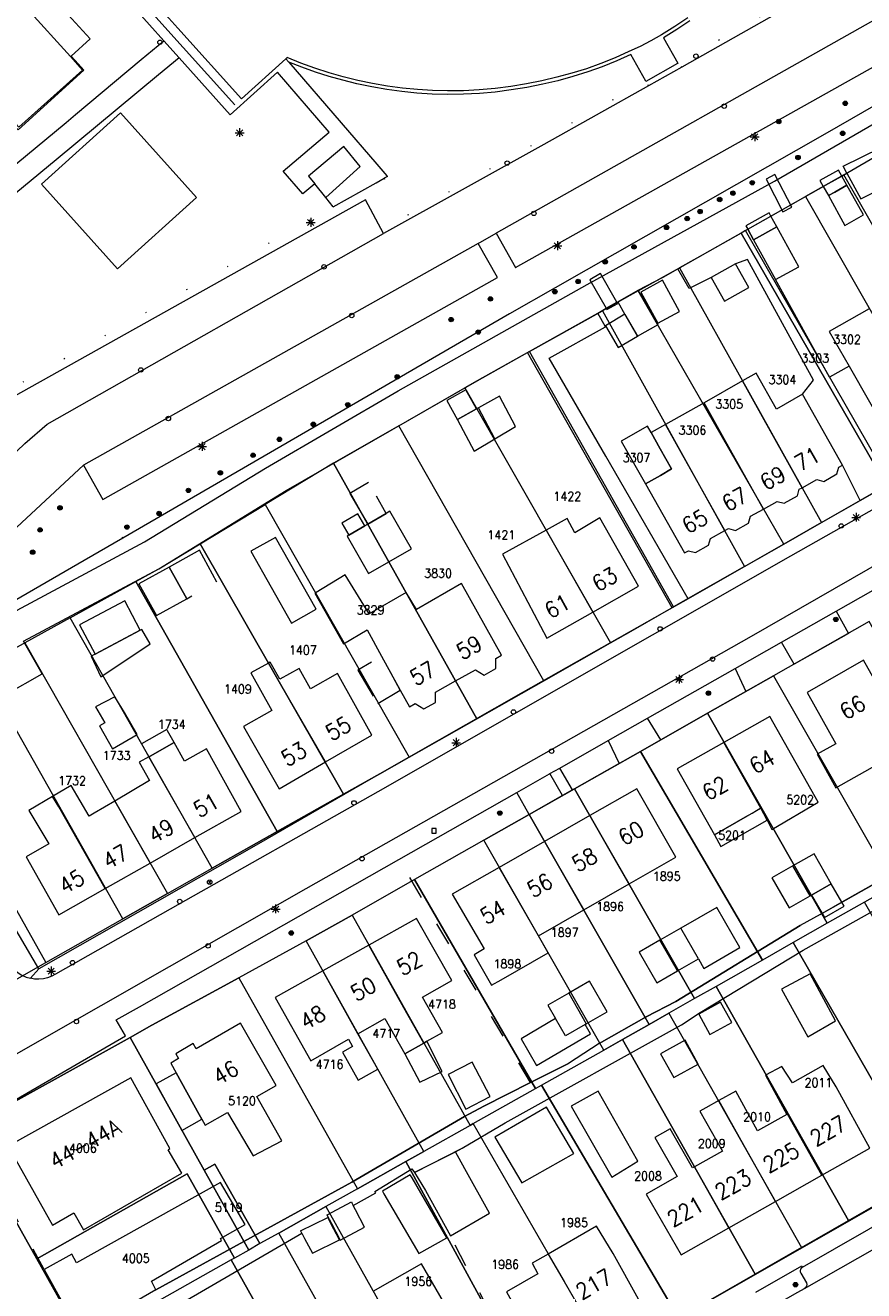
# Model space of a CAD drawing. Header units: metres. Extents: x 3 to 114181, y 112716 to 476231.
# Tile 51 of 90: x 112560 to 112654, y 475532 to 475675. Entities that reach past the tile are written whole.
import ezdxf
from ezdxf.enums import TextEntityAlignment as Align

# ---------------------------------------------------------------- set-up
doc = ezdxf.new("R2010")
doc.units = ezdxf.units.M
doc.header["$MEASUREMENT"] = 0
for name, pattern in [('DGN Style 1', [5.201608, 0.008655, -5.192953]), ('DGN Style 2', [8.654921, 5.192953, -3.461969]), ('DGN Style 3', [12.11689, 8.654921, -3.461969]), ('DGN Style 5', [6.058445, 2.596476, -3.461969])]:
    doc.linetypes.add(name, pattern=pattern)
for name, color, linetype, lineweight in [('Cultuurscheiding BGT', 3, 'DGN Style 1', 0), ('Functie scheiding OTD BGT', 7, 'DGN Style 5', 0), ('Functie scheiding WGD BGT', 7, 'DGN Style 5', 0), ('Hek BGT', 7, 'Continuous', 13), ('Insteeksloot BGT', 4, 'Continuous', 0), ('Kadasterperceelnummers', 14, 'Continuous', 0), ('Kadasterpercelen', 14, 'Continuous', 13), ('Kant algemeen verharding BGT', 7, 'Continuous', 0), ('Kant water BGT', 4, 'Continuous', 0), ('Luifel H1 BGT', 1, 'DGN Style 3', 13), ('Onbegroeid terreindeel BGT', 7, 'Continuous', 0), ('Open loods BGT', 9, 'Continuous', 0), ('Overbruggingsdeel-Dek H1 BGT', 6, 'Continuous', 13), ('Overkapping H1 BGT', 9, 'DGN Style 2', 0), ('Pand BGT', 7, 'Continuous', 13), ('Symbool Boom BGT', 3, 'Continuous', 0), ('Symbool Brandkraan BGT', 1, 'Continuous', 0), ('Symbool Inspectieput BGT', 5, 'Continuous', 0), ('Symbool Kolk BGT', 5, 'Continuous', 0), ('Symbool Lichtmast BGT', 7, 'Continuous', 0), ('Tekst Nummeraanduidingsreeks BGT', 7, 'Continuous', 0), ('Tussenmuur BGT', 7, 'Continuous', 13), ('Walbescherming BGT', 5, 'Continuous', 13)]:
    doc.layers.add(name, color=color, linetype=linetype, lineweight=lineweight)
doc.styles.add('Style-STANDARD', font='STANDARD.shx')

# ---------------------------------------------------------------- blocks, each defined once
blk = doc.blocks.new('CELQ21')
at = {"layer": 'Symbool Lichtmast BGT'}
for p, q in [((-0.05, 0), (0.05, 0)), ((0.035, -0.034), (-0.035, 0.034)), ((0.035, 0.034), (-0.035, -0.034)), ((0, 0.053), (0, -0.047))]:
    blk.add_line(p, q, dxfattribs=at)
blk = doc.blocks.new('CELQ42')
at = {"layer": 'Symbool Brandkraan BGT'}
for p, q in [((-0.021, 0.021), (0.021, -0.021)), ((-0.021, -0.021), (0.021, 0.021))]:
    blk.add_line(p, q, dxfattribs=at)
blk.add_circle((0, 0), 0.025, dxfattribs=at)
blk = doc.blocks.new('CELQ72')
at = {"layer": 'Symbool Inspectieput BGT', "flags": 128}
blk.add_lwpolyline([(0.025, 0.025), (-0.025, 0.025), (-0.025, -0.025), (0.025, -0.025)], close=True, dxfattribs=at)
blk = doc.blocks.new('CELQ24_1')
at = {"layer": 'Symbool Kolk BGT'}
blk.add_circle((0, 0), 0.025, dxfattribs=at)
blk = doc.blocks.new('CELA07')
at = {"layer": 'Symbool Boom BGT'}
for radius in [0.025, 0.018, 0.011, 0.00407]:
    blk.add_circle((0, 0), radius, dxfattribs=at)

msp = doc.modelspace()

# ---------------------------------------------------------------- linework, layer by layer
at = {"layer": 'Cultuurscheiding BGT', "flags": 128}
for points in [[(112633.14, 475670.8), (112633.29, 475670.89), (112650.38, 475680.58), (112647.99, 475684.79), (112678.63, 475702.02)], [(112633.6, 475670.35), (112633.29, 475670.89)], [(112600.04, 475657.82), (112602.4, 475653.51), (112629.53, 475668.76)], [(112629.86, 475668.26), (112629.57, 475668.78)], [(112547.18, 475616.97), (112555.64, 475625.01), (112552.36, 475630.93), (112594.32, 475654.6)], [(112614.85, 475647.77), (112612.81, 475646.64)], [(112570.6, 475617.26), (112568.33, 475621.62)]]:
    msp.add_lwpolyline(points, dxfattribs=at)
at = {"layer": 'Functie scheiding OTD BGT', "flags": 128}
for points in [[(112616.56, 475555.85), (112601.72, 475581.01)], [(112561.74, 475534.79), (112553.01, 475550.74)], [(112614.79, 475524.43), (112607.51, 475538.58)]]:
    msp.add_lwpolyline(points, dxfattribs=at)
at = {"layer": 'Functie scheiding WGD BGT', "flags": 128}
msp.add_lwpolyline([(112560.18, 475567.61), (112561.14, 475568.69)], dxfattribs=at)
at = {"layer": 'Hek BGT', "flags": 128}
msp.add_lwpolyline([(112583.22, 475666.09), (112568.49, 475682.5), (112553.87, 475698.8), (112539.15, 475715.2), (112523.56, 475732.55), (112508.03, 475749.86), (112500, 475758.78)], dxfattribs=at)
at = {"layer": 'Insteeksloot BGT', "flags": 128}
msp.add_lwpolyline([(112683.27, 475704.65), (112692.37, 475689.38), (112692.57, 475688.36), (112692.26, 475687.85), (112692.09, 475687.56), (112691.49, 475686.96), (112686.86, 475684.23), (112649.98, 475662.96), (112619.31, 475645.46), (112614.19, 475642.54), (112570.6, 475617.26), (112566.23, 475614.72), (112543.64, 475601.66), (112543.85, 475600.48)], dxfattribs=at)
at = {"layer": 'Kadasterpercelen', "linetype": 'Continuous', "flags": 128}
for points in [[(112559.91, 475676.96), (112562.06, 475678.91), (112562.8, 475678.09), (112566.91, 475673.54), (112564.76, 475671.6), (112565.57, 475670.71), (112566.2, 475670.01), (112558.79, 475663.3), (112540.16, 475683.94), (112547.58, 475690.64)], [(112672.51, 475632.21), (112668.16, 475629.73), (112651.86, 475658.23), (112656.19, 475660.74)], [(112668.16, 475629.73), (112651.86, 475658.23), (112650.13, 475657.22), (112647.55, 475655.76), (112663.81, 475627.25)], [(112663.81, 475627.25), (112657.12, 475623.44), (112640.76, 475651.92), (112647.55, 475655.76)], [(112633.35, 475647.74), (112649.34, 475619), (112653.69, 475621.48), (112656.65, 475623.17), (112640.28, 475651.65), (112635.28, 475648.82)], [(112657.12, 475623.44), (112640.76, 475651.92), (112640.28, 475651.65), (112656.65, 475623.17)], [(112633.35, 475647.74), (112649.34, 475619), (112645.08, 475616.57), (112628.67, 475645.12)], [(112645.08, 475616.57), (112628.67, 475645.12), (112624.65, 475642.87), (112640.67, 475614.05)], [(112624.65, 475642.87), (112640.67, 475614.05), (112632.67, 475609.49), (112616.44, 475638.28)], [(112632.67, 475609.49), (112616.44, 475638.28), (112610.54, 475634.99), (112609.14, 475634.18), (112625.56, 475605.43), (112628.14, 475606.9)], [(112625.56, 475605.43), (112618.03, 475601.15), (112601.7, 475629.91), (112609.14, 475634.18)], [(112601.7, 475629.91), (112594.35, 475625.69), (112610.49, 475596.87), (112618.03, 475601.15)], [(112594.35, 475625.69), (112586.65, 475621.03), (112602.88, 475592.54), (112610.49, 475596.87)], [(112602.88, 475592.54), (112599.57, 475590.66), (112595.48, 475588.36), (112579.3, 475616.6), (112586.65, 475621.03)], [(112595.48, 475588.36), (112588.01, 475584.15), (112572.06, 475612.35), (112574.66, 475613.79), (112579.3, 475616.6)], [(112588.01, 475584.15), (112580.68, 475580.02), (112564.65, 475608.26), (112572.06, 475612.35)], [(112580.68, 475580.02), (112564.65, 475608.26), (112559.55, 475605.45), (112575.62, 475577.16)], [(112668.11, 475584.1), (112654.71, 475607.83), (112643.93, 475601.71), (112657.45, 475578.05), (112662.2, 475580.74)], [(112575.62, 475577.16), (112570.6, 475574.33), (112554.57, 475602.69), (112559.39, 475605.36), (112559.55, 475605.45)], [(112570.6, 475574.33), (112554.57, 475602.69), (112545.9, 475597.9), (112561.93, 475569.41)], [(112654.2, 475576.2), (112649.99, 475573.81), (112636.5, 475597.49), (112643.93, 475601.71), (112657.45, 475578.05)], [(112646.15, 475571.63), (112642.69, 475569.66), (112628.93, 475593.2), (112636.5, 475597.49), (112649.99, 475573.81)], [(112635.04, 475565.32), (112621.51, 475588.98), (112628.93, 475593.2), (112642.69, 475569.66), (112637.47, 475566.7)], [(112621.51, 475588.98), (112635.04, 475565.32), (112632.15, 475563.68), (112629.92, 475562.41), (112616.4, 475586.08)], [(112616.4, 475586.08), (112629.92, 475562.41), (112626.91, 475560.7), (112624.8, 475559.51), (112611.28, 475583.17)], [(112611.28, 475583.17), (112603.49, 475578.75), (112617.12, 475555.18), (112617.77, 475555.55), (112624.8, 475559.51)], [(112609.73, 475551.02), (112610.07, 475551.22), (112617.12, 475555.18), (112603.49, 475578.75), (112596.43, 475574.74)], [(112661.27, 475545.39), (112664.58, 475547.29), (112669.13, 475549.93), (112654.2, 475576.2), (112649.99, 475573.81), (112646.15, 475571.63)], [(112596.43, 475574.74), (112609.73, 475551.02), (112604.51, 475548.08), (112591.25, 475571.82)], [(112602.5, 475546.95), (112604.51, 475548.08), (112591.25, 475571.82), (112583.68, 475567.67), (112597.04, 475543.88)], [(112652.4, 475540.29), (112661.27, 475545.39), (112646.15, 475571.63), (112642.69, 475569.66), (112637.47, 475566.7)], [(112586.05, 475537.69), (112580.95, 475546.66), (112579.77, 475545.97), (112571.42, 475560.95), (112573.86, 475562.31), (112583.68, 475567.67), (112597.04, 475543.88), (112593.46, 475541.86), (112588.17, 475538.88)], [(112637.47, 475566.7), (112635.04, 475565.32), (112632.15, 475563.68), (112647.09, 475537.25), (112652.4, 475540.29)], [(112629.92, 475562.41), (112632.15, 475563.68), (112647.09, 475537.25), (112641.88, 475534.25), (112626.91, 475560.7)], [(112584.79, 475536.97), (112583.19, 475536.07), (112577.86, 475545.57), (112560.9, 475535.97), (112552.7, 475550.56), (112571.42, 475560.95), (112579.77, 475545.97)], [(112626.91, 475560.7), (112641.88, 475534.25), (112637.35, 475531.65), (112633.22, 475529.32), (112617.77, 475555.55), (112624.8, 475559.51)], [(112617.12, 475555.18), (112617.77, 475555.55), (112633.22, 475529.32), (112625.29, 475524.84), (112610.07, 475551.22)], [(112560.9, 475535.97), (112566.22, 475526.52), (112559.55, 475522.76), (112546.09, 475546.67), (112550.65, 475549.42), (112552.7, 475550.56)], [(112604.51, 475548.08), (112602.5, 475546.95), (112614.75, 475524.52), (112620.63, 475522.21), (112625.29, 475524.84), (112610.07, 475551.22), (112609.73, 475551.02)], [(112579.77, 475545.97), (112580.95, 475546.66), (112586.05, 475537.69), (112584.79, 475536.97)], [(112597.04, 475543.88), (112593.46, 475541.86), (112605.97, 475519.5), (112614.75, 475524.52), (112602.5, 475546.95)], [(112582.82, 475535.86), (112573.82, 475530.79), (112566.22, 475526.52), (112560.9, 475535.97), (112577.86, 475545.57), (112583.19, 475536.07)], [(112593.46, 475541.86), (112605.97, 475519.5), (112600.7, 475516.49), (112588.17, 475538.88)], [(112584.79, 475536.97), (112583.19, 475536.07), (112582.82, 475535.86), (112595.37, 475513.45), (112600.7, 475516.49), (112588.17, 475538.88), (112586.05, 475537.69)], [(112595.37, 475513.45), (112582.82, 475535.86), (112573.82, 475530.79), (112586.65, 475508.46)]]:
    msp.add_lwpolyline(points, close=True, dxfattribs=at)
for points in [[(112551.39, 475563.43), (112561.93, 475569.41), (112570.6, 475574.33), (112575.62, 475577.16), (112580.68, 475580.02), (112588.01, 475584.15), (112595.48, 475588.36), (112599.57, 475590.66), (112602.88, 475592.54), (112610.49, 475596.87), (112618.03, 475601.15), (112625.56, 475605.43), (112628.14, 475606.9), (112632.67, 475609.49), (112640.67, 475614.05), (112645.08, 475616.57), (112649.34, 475619), (112653.69, 475621.48), (112656.65, 475623.17)], [(112654.71, 475607.83), (112643.93, 475601.71), (112636.5, 475597.49), (112628.93, 475593.2), (112621.51, 475588.98), (112616.4, 475586.08), (112611.28, 475583.17), (112603.49, 475578.75), (112596.43, 475574.74), (112591.25, 475571.82), (112583.68, 475567.67), (112573.86, 475562.31), (112571.42, 475560.95), (112552.7, 475550.56), (112550.65, 475549.42), (112546.09, 475546.67), (112541.12, 475543.76), (112534.25, 475539.73), (112526.77, 475535.52), (112518.85, 475531.06), (112511.7, 475527.04), (112506.48, 475524.09), (112499.05, 475519.92), (112491.58, 475515.71)], [(112637.35, 475531.65), (112641.88, 475534.25), (112647.09, 475537.25), (112652.4, 475540.29), (112661.27, 475545.39)]]:
    msp.add_lwpolyline(points, dxfattribs=at)
at = {"layer": 'Kant algemeen verharding BGT', "flags": 128}
for points in [[(112665.34, 475681.2), (112658.41, 475677.42), (112612.68, 475651.62), (112614.85, 475647.77), (112685.55, 475687.47), (112683.34, 475691.42), (112665.34, 475681.2)], [(112651.55, 475680.53), (112633.6, 475670.35), (112629.86, 475668.26), (112618.04, 475661.65), (112599.99, 475651.59)], [(112500, 475525.87), (112506.14, 475529.36), (112540.16, 475548.57), (112548.41, 475553.28), (112560.45, 475560.15), (112591.28, 475577.73), (112641.44, 475606.18), (112667.76, 475621.3), (112688.56, 475633.06), (112709, 475644.75), (112718.68, 475650.23), (112728.08, 475655.55), (112735.31, 475659.69), (112745.58, 475665.48), (112755.41, 475671.15), (112761.4, 475674.56), (112762.09, 475674.92), (112762.8, 475675.22)], [(112751.18, 475675.1), (112717.03, 475655.65), (112699.53, 475645.78), (112668.61, 475628.09), (112645.84, 475615.21), (112599.34, 475588.62), (112575.92, 475575.39), (112563.02, 475568.06), (112562.58, 475567.84), (112562.12, 475567.67), (112561.64, 475567.56), (112561.15, 475567.52), (112560.66, 475567.53), (112560.18, 475567.61)], [(112629.53, 475668.76), (112629.57, 475668.78), (112633.14, 475670.8)], [(112717.6, 475657.89), (112704.55, 475650.41), (112685.63, 475639.67), (112681.32, 475637.24), (112677.01, 475634.81), (112668.71, 475629.97), (112659.27, 475624.7), (112653.69, 475621.48), (112634.32, 475610.41), (112632.52, 475609.38), (112615.73, 475599.88), (112599.57, 475590.66), (112585.9, 475582.79), (112561.14, 475568.69)], [(112594.32, 475654.6), (112599.15, 475657.32), (112600.04, 475657.82)], [(112562.07, 475630.1), (112599.99, 475651.59), (112597.93, 475655.41), (112553.66, 475630.64), (112556.72, 475625.26), (112559.55, 475627.92), (112562.07, 475630.1)], [(112610.66, 475650.46), (112612.68, 475651.62)], [(112566.16, 475625.46), (112568.33, 475621.62), (112612.81, 475646.64), (112610.66, 475650.46), (112566.16, 475625.46)], [(112549.55, 475551.29), (112550.65, 475549.42), (112553.01, 475550.74), (112570.89, 475561.14), (112569.86, 475562.91), (112572.47, 475564.4), (112601.72, 475581.01), (112606.14, 475583.53), (112615, 475588.56), (112618.67, 475590.65), (112618.74, 475590.69), (112619.84, 475591.31), (112625.3, 475594.41), (112629.75, 475596.94), (112639.63, 475602.55), (112644.84, 475605.5), (112650.99, 475609), (112655.18, 475611.37), (112664.15, 475616.49), (112672.92, 475621.49), (112677.71, 475624.22), (112680.88, 475626.03), (112688.2, 475630.19), (112717.39, 475646.78)], [(112542.21, 475603.31), (112542.77, 475603.89), (112545.66, 475606.53), (112552.2, 475612.5), (112566.16, 475625.46)], [(112650.99, 475609), (112652.38, 475606.51), (112646.26, 475603.04), (112644.84, 475605.5)], [(112546, 475596.98), (112545.47, 475597.67), (112543.85, 475600.48), (112542.21, 475603.31), (112541.81, 475602.9), (112541.19, 475601.99), (112540.73, 475600.73), (112540.59, 475599.45), (112540.79, 475598.21), (112541.39, 475596.96), (112550.71, 475581.32), (112557.6, 475569.54), (112558.04, 475568.92), (112558.39, 475568.55), (112558.79, 475568.23), (112559.22, 475567.96), (112559.69, 475567.75), (112560.18, 475567.61)], [(112761.99, 475600.07), (112762.45, 475600.4), (112761.41, 475602.16), (112740.76, 475590.38), (112737.1, 475588.34), (112728.23, 475583.31), (112722.66, 475580.13), (112719.89, 475578.57), (112719.98, 475578.46), (112711.13, 475573.43), (112710.99, 475573.66), (112707.55, 475571.7), (112698.23, 475566.37), (112658.01, 475543.42), (112620.37, 475521.92), (112617.86, 475525.15)], [(112639.63, 475602.55), (112640.83, 475599.95), (112636.5, 475597.49), (112631.22, 475594.49), (112629.75, 475596.94)], [(112625.3, 475594.41), (112626.54, 475591.84), (112621.51, 475588.98), (112621.27, 475588.85), (112620.15, 475588.21), (112616.4, 475586.08), (112615, 475588.56)], [(112561.14, 475568.69), (112549.31, 475588.84), (112550.27, 475589.36), (112548.76, 475592.05)], [(112620.15, 475588.21), (112618.74, 475590.69)], [(112621.27, 475588.85), (112619.84, 475591.31)], [(112641.94, 475532.2), (112647.13, 475535.18), (112647.2, 475535.05), (112658.29, 475541.39), (112664.49, 475544.93), (112672.42, 475549.45), (112672.45, 475549.48), (112675.47, 475551.21)], [(112659.42, 475539.45), (112647.4, 475532.59), (112647.39, 475532.59), (112646.63, 475532.18), (112644.99, 475531.25), (112641.3, 475529.15), (112639.23, 475527.97), (112638.26, 475527.41), (112632.62, 475524.2), (112622.27, 475518.3), (112616.99, 475515.29), (112610.91, 475511.83), (112593.53, 475501.94), (112590.12, 475500)], [(112647.2, 475535.05), (112647.08, 475534.96), (112646.99, 475534.83), (112646.94, 475534.68), (112646.95, 475534.52), (112647.01, 475534.37), (112647.64, 475533.28), (112647.68, 475533.08), (112647.65, 475532.89), (112647.55, 475532.72), (112647.4, 475532.59)]]:
    msp.add_lwpolyline(points, dxfattribs=at)
at = {"layer": 'Kant water BGT', "flags": 128}
for points in [[(112543.85, 475600.48), (112544.52, 475600.87), (112558.68, 475609.12), (112573.04, 475616.81), (112586.69, 475625.13), (112601.63, 475633.84), (112622.92, 475645.86), (112644.06, 475657.51), (112686.38, 475682.04), (112694.27, 475686.72), (112694.41, 475687.1), (112694.36, 475687.44), (112693.99, 475688.15), (112693.93, 475688.26), (112688.75, 475698.1), (112684.69, 475705.46)], [(112641.03, 475652.07), (112643.64, 475653.55), (112649.54, 475656.89), (112650.13, 475657.22), (112651.63, 475658.08), (112652.2, 475658.41)], [(112628.69, 475645.22), (112631.49, 475646.67), (112633.14, 475647.6), (112641.03, 475652.07)], [(112624.13, 475642.63), (112625.07, 475643.16), (112626.29, 475643.85), (112626.37, 475643.9)], [(112559.4, 475605.62), (112574.66, 475613.79), (112589.01, 475622.62), (112610.54, 475634.99), (112616.22, 475638.19), (112624.13, 475642.63)], [(112608.08, 475548.06), (112608.86, 475548.46), (112613.7, 475551.33), (112633.58, 475562.37), (112635.67, 475563.74), (112647.26, 475570.77), (112663.92, 475580.1), (112678.65, 475588.73), (112692.68, 475596.61), (112695.98, 475598.54), (112705.65, 475603.98), (112717.78, 475611.09), (112724.26, 475615.02), (112726.3, 475616.26), (112725.24, 475617.96)], [(112689.24, 475597.61), (112678.45, 475591.71), (112668.16, 475585.51), (112651.64, 475576.18), (112649.41, 475574.92), (112649.21, 475574.81), (112646.93, 475573.55), (112632.93, 475564.98), (112629.57, 475563.26), (112624.3, 475560.26), (112620.84, 475558.01), (112616.56, 475555.85), (112611.29, 475553.18), (112609.1, 475552.01), (112596.42, 475544.64), (112574.32, 475532.48)], [(112596.57, 475541.98), (112599.1, 475543.42), (112599, 475543.58), (112603.17, 475546.14), (112603.47, 475545.72)], [(112593.82, 475540.42), (112593.87, 475540.45)], [(112559.66, 475520.31), (112567.18, 475525.22), (112570.85, 475527.29), (112574.63, 475529.49), (112590.77, 475538.87)]]:
    msp.add_lwpolyline(points, dxfattribs=at)
at = {"layer": 'Luifel H1 BGT', "flags": 128}
for points in [[(112649.54, 475656.89), (112650.13, 475655.87), (112650.83, 475656.27), (112652.21, 475657.06), (112651.63, 475658.08), (112651.25, 475658.75), (112649.16, 475657.56)], [(112649.16, 475657.56), (112649.54, 475656.89)], [(112643.43, 475653.92), (112640.81, 475652.47)], [(112641.03, 475652.07), (112641.68, 475650.9), (112644.3, 475652.35), (112643.64, 475653.55), (112643.43, 475653.92)], [(112640.81, 475652.47), (112641.03, 475652.07)], [(112627.19, 475642.49), (112624.98, 475641.19), (112626.41, 475638.74)], [(112628.62, 475640.03), (112627.19, 475642.49)], [(112626.41, 475638.74), (112628.62, 475640.03)], [(112609.25, 475633.98), (112607.1, 475632.77)], [(112610.47, 475631.81), (112609.25, 475633.98)], [(112607.1, 475632.77), (112608.32, 475630.6)], [(112608.32, 475630.6), (112608.33, 475630.61), (112610.47, 475631.81)], [(112629.73, 475629.86), (112626.77, 475628.18)], [(112630.14, 475629.14), (112629.73, 475629.86)], [(112631.16, 475627.33), (112630.14, 475629.14)], [(112626.77, 475628.18), (112629.5, 475623.36), (112631.18, 475624.32)], [(112632.45, 475625.05), (112631.16, 475627.33)], [(112631.18, 475624.32), (112632.45, 475625.05)], [(112598.28, 475623.5), (112596.19, 475622.29)], [(112596.19, 475622.29), (112598.21, 475618.82), (112600.29, 475620.04), (112598.28, 475623.5)], [(112597.1, 475620), (112595.29, 475618.95)], [(112595.29, 475618.95), (112596.08, 475617.59)], [(112597.89, 475618.64), (112597.1, 475620)], [(112596.08, 475617.59), (112597.89, 475618.64)], [(112579.24, 475615.87), (112575.82, 475613.97), (112577.8, 475610.4), (112581.21, 475612.29)], [(112581.21, 475612.29), (112579.24, 475615.87)], [(112572.57, 475606.86), (112567.48, 475604.16)], [(112572.73, 475606.95), (112572.57, 475606.86)], [(112573.67, 475605.34), (112572.73, 475606.95)], [(112568.13, 475601.62), (112573.67, 475605.34)], [(112567.48, 475604.16), (112567.02, 475603.92)], [(112567.02, 475603.92), (112568.13, 475601.62)], [(112575.57, 475595.65), (112572.72, 475594.04)], [(112575.64, 475595.52), (112575.57, 475595.65)], [(112576.38, 475594.2), (112575.64, 475595.52)], [(112572.72, 475594.04), (112573.54, 475592.6)], [(112573.67, 475592.67), (112576.38, 475594.2)], [(112573.54, 475592.6), (112573.67, 475592.67)], [(112641.02, 475585.92), (112637.27, 475583.79)], [(112638.01, 475582.48), (112643.22, 475585.43), (112642.51, 475586.78), (112641.02, 475585.92)], [(112637.27, 475583.79), (112638.01, 475582.48)], [(112650.45, 475578.26), (112648.23, 475576.99)], [(112651.64, 475576.18), (112650.45, 475578.26)], [(112648.23, 475576.99), (112649.41, 475574.92)], [(112651.9, 475575.73), (112651.64, 475576.18)], [(112649.41, 475574.92), (112649.68, 475574.45)], [(112649.68, 475574.45), (112651.9, 475575.73)], [(112604.51, 475560.31), (112602.39, 475559.1)], [(112604.85, 475560.51), (112604.51, 475560.31)], [(112606.6, 475557.12), (112604.85, 475560.51)], [(112602.39, 475559.1), (112604.09, 475555.89)], [(112576.61, 475556.96), (112574.35, 475555.7)], [(112579.21, 475552.27), (112576.61, 475556.96)], [(112604.09, 475555.89), (112606.6, 475557.12)], [(112574.35, 475555.7), (112577.26, 475550.46)], [(112577.26, 475550.46), (112579.52, 475551.71)], [(112579.52, 475551.71), (112579.21, 475552.27)]]:
    msp.add_lwpolyline(points, dxfattribs=at)
at = {"layer": 'Onbegroeid terreindeel BGT', "flags": 128}
for points in [[(112588.97, 475671.3), (112583.96, 475666.79), (112576.8, 475674.74), (112570.04, 475682.29), (112554.58, 475699.54), (112539.85, 475715.95), (112524.26, 475733.31), (112508.78, 475750.57), (112500, 475760.33)], [(112575.21, 475673.32), (112571.99, 475676.92), (112568.22, 475681.12), (112567.7, 475681.7), (112553.19, 475697.86), (112538.27, 475714.48), (112522.51, 475732.05), (112507, 475749.32), (112500, 475757.11)], [(112634.27, 475675.92), (112632.81, 475674.94), (112631.32, 475674.01), (112630.11, 475673.33), (112628.89, 475672.7), (112627.64, 475672.11), (112626.07, 475671.41), (112624.46, 475670.76), (112622.84, 475670.18), (112621.19, 475669.66), (112619.52, 475669.21), (112617.84, 475668.82), (112616.09, 475668.47), (112614.33, 475668.18), (112612.55, 475667.95), (112610.77, 475667.8), (112608.99, 475667.7), (112607.2, 475667.68), (112605.5, 475667.72), (112603.8, 475667.82), (112602.11, 475667.99), (112600.42, 475668.22), (112598.74, 475668.51), (112597.07, 475668.86), (112595.45, 475669.26), (112593.84, 475669.72), (112592.25, 475670.23), (112590.67, 475670.8), (112589.12, 475671.43), (112588.97, 475671.3)], [(112634.49, 475675.58), (112633.02, 475674.6), (112631.52, 475673.65), (112633.14, 475670.8)], [(112529.13, 475649.72), (112534.96, 475639.91), (112564.21, 475664.12), (112565.28, 475665.01), (112572.67, 475671.21), (112575.21, 475673.32)], [(112576.96, 475671.39), (112575.21, 475673.32)], [(112629.53, 475668.76), (112627.87, 475671.77), (112626.27, 475671.05), (112624.64, 475670.4), (112622.99, 475669.81), (112621.32, 475669.29), (112619.63, 475668.83), (112617.92, 475668.43), (112616.15, 475668.07), (112614.37, 475667.78), (112612.58, 475667.55), (112610.79, 475667.39), (112608.99, 475667.3), (112607.19, 475667.28), (112605.47, 475667.32), (112603.75, 475667.43), (112602.04, 475667.6), (112600.34, 475667.83), (112598.65, 475668.13), (112596.97, 475668.49), (112595.4, 475668.87), (112593.85, 475669.3), (112592.31, 475669.8), (112590.79, 475670.34), (112589.29, 475670.93)], [(112576.96, 475671.39), (112574.62, 475669.5), (112563.1, 475659.9), (112536.18, 475637.7), (112547.06, 475619.26), (112547.18, 475616.97)], [(112592.23, 475657.19), (112590.89, 475656.07), (112588.68, 475658.63), (112593.84, 475663.04), (112588.04, 475669.8), (112582.71, 475664.98), (112576.96, 475671.39)], [(112588.97, 475671.3), (112589.29, 475670.93)], [(112589.29, 475670.93), (112595.21, 475664.07), (112599.21, 475659.42), (112600.35, 475658.1), (112600.41, 475658.03), (112600.04, 475657.82)], [(112594.32, 475654.6), (112593.46, 475655.66)], [(112641.68, 475650.9), (112641.03, 475652.07)], [(112647.19, 475633.47), (112648.45, 475635.06), (112640.99, 475648.67), (112639.65, 475648.18)], [(112636.91, 475646.64), (112634.41, 475645.39), (112633.14, 475647.6)], [(112652.46, 475636.62), (112650.24, 475635.39), (112644.16, 475646.4)], [(112634.32, 475610.41), (112625.03, 475626.5), (112618.66, 475637.53), (112624.99, 475641.09), (112624.13, 475642.63)], [(112632.52, 475609.38), (112616.22, 475638.19)], [(112653.69, 475621.48), (112651.7, 475625.47)]]:
    msp.add_lwpolyline(points, dxfattribs=at)
at = {"layer": 'Open loods BGT', "flags": 128}
msp.add_lwpolyline([(112619.36, 475563.07), (112615.49, 475560.79), (112617.22, 475557.76), (112623.31, 475561.33), (112622.7, 475562.4)], dxfattribs=at)
at = {"layer": 'Overbruggingsdeel-Dek H1 BGT', "flags": 128}
for points in [[(112646, 475654.55), (112644.09, 475658.26), (112643.09, 475657.74), (112645, 475654.04), (112646, 475654.55)], [(112625.15, 475643.01), (112626.37, 475643.71), (112626.29, 475643.85), (112624.45, 475647.08), (112623.24, 475646.38), (112625.07, 475643.16), (112625.15, 475643.01)]]:
    msp.add_lwpolyline(points, dxfattribs=at)
at = {"layer": 'Overkapping H1 BGT', "flags": 128}
msp.add_lwpolyline([(112599.32, 475598.58), (112601.87, 475600.1), (112599.77, 475603.93), (112597.08, 475602.35), (112599.32, 475598.58)], dxfattribs=at)
at = {"layer": 'Pand BGT', "flags": 128}
for points in [[(112558.88, 475663.57), (112540.43, 475684.02), (112545.58, 475688.65), (112552.41, 475681.09), (112554.43, 475682.91), (112559.85, 475676.9), (112564.7, 475671.54), (112566.04, 475670.01), (112558.88, 475663.57)], [(112561.42, 475657.17), (112570.33, 475665.21), (112578.92, 475655.67), (112569.99, 475647.63), (112561.42, 475657.17)], [(112593.46, 475655.66), (112597.35, 475659.17), (112595.5, 475661.39), (112591.52, 475658.06), (112592.23, 475657.19)], [(112652.2, 475658.41), (112651.78, 475659.18), (112655.98, 475661.27), (112656.27, 475660.74)], [(112652.2, 475658.41), (112653.79, 475655.5), (112657.99, 475657.6), (112656.27, 475660.74)], [(112593.46, 475655.66), (112592.23, 475657.19)], [(112654.08, 475653.69), (112652.21, 475657.06), (112650.83, 475656.27), (112650.13, 475655.87), (112651.99, 475652.5), (112654.08, 475653.69)], [(112641.68, 475650.9), (112644.16, 475646.4), (112646.79, 475647.85), (112644.3, 475652.35), (112641.68, 475650.9)], [(112641.14, 475645.52), (112639.65, 475648.18), (112636.91, 475646.64), (112638.4, 475643.98), (112641.14, 475645.52)], [(112633.35, 475642.81), (112631.44, 475646.32), (112628.97, 475644.98), (112630.89, 475641.47), (112633.35, 475642.81)], [(112626.37, 475643.9), (112628.69, 475645.22)], [(112626.37, 475643.9), (112627.19, 475642.48), (112628.62, 475640.03), (112630.95, 475641.35), (112628.69, 475645.22)], [(112654.73, 475643.12), (112650.22, 475640.54), (112652.46, 475636.62)], [(112647.15, 475622.93), (112648.81, 475623.86), (112649.59, 475623.64), (112651.06, 475624.48), (112651.29, 475625.24), (112651.7, 475625.47), (112647.19, 475633.47), (112644.26, 475631.79), (112641.98, 475635.84), (112640.45, 475634.98)], [(112652.46, 475636.62), (112657.04, 475628.59)], [(112640.45, 475634.98), (112636.11, 475632.52)], [(112612.51, 475628.44), (112614.84, 475629.85), (112613.04, 475633.26), (112610.68, 475631.93)], [(112610.68, 475631.93), (112610.47, 475631.81), (112608.33, 475630.61), (112608.32, 475630.6), (112610.19, 475627.04), (112612.51, 475628.44)], [(112636.11, 475632.52), (112631.77, 475630.06)], [(112631.77, 475630.06), (112630.14, 475629.14), (112631.16, 475627.33), (112632.45, 475625.05), (112631.18, 475624.32), (112629.5, 475623.36), (112633.91, 475615.58), (112634.36, 475615.83), (112635.14, 475615.61), (112636.62, 475616.44), (112636.85, 475617.21), (112638.43, 475618.09)], [(112642.79, 475620.51), (112644.36, 475621.38), (112645.14, 475621.17), (112646.62, 475622), (112646.84, 475622.77), (112647.15, 475622.93)], [(112600.57, 475614.57), (112603.12, 475616.05), (112600.71, 475620.28), (112600.29, 475620.04), (112598.21, 475618.82)], [(112638.43, 475618.09), (112638.86, 475618.33), (112639.64, 475618.11), (112641.12, 475618.94), (112641.35, 475619.71), (112642.79, 475620.51)], [(112598.21, 475618.82), (112597.89, 475618.64), (112596.08, 475617.59), (112595.88, 475617.47), (112598.29, 475613.24), (112600.57, 475614.57)], [(112623.57, 475608.91), (112628.71, 475611.84), (112624.37, 475619.55), (112621.55, 475617.83), (112620.66, 475619.46), (112618.3, 475618.15)], [(112589.61, 475607.67), (112592.38, 475609.24), (112587.79, 475617.33), (112585.03, 475615.76), (112589.61, 475607.67)], [(112618.3, 475618.15), (112613.39, 475615.42), (112618.38, 475605.95), (112623.57, 475608.91)], [(112574.38, 475608.51), (112577.8, 475610.4), (112575.82, 475613.97), (112572.41, 475612.09), (112574.38, 475608.51)], [(112602.53, 475611.1), (112598.36, 475608.7), (112595.64, 475613.11), (112592.38, 475611.1), (112592.25, 475611.03), (112595.46, 475605.33), (112598.14, 475606.9), (112599.77, 475603.93), (112601.87, 475600.1), (112602.9, 475598.23), (112603.55, 475598.6), (112604.53, 475597.99), (112605.84, 475598.72), (112605.83, 475599.87), (112608.1, 475601.14)], [(112608.1, 475601.14), (112610.36, 475602.41), (112611.33, 475601.8), (112612.64, 475602.54), (112612.63, 475603.68), (112613.28, 475604.04), (112608.75, 475612.14), (112603.7, 475609.21), (112602.53, 475611.1)], [(112567.48, 475604.16), (112572.57, 475606.86), (112570.81, 475610.17), (112565.72, 475607.47), (112567.48, 475604.16)], [(112555.38, 475603.27), (112557.43, 475599.63), (112561.49, 475601.95), (112559.4, 475605.62)], [(112587.01, 475603.16), (112585.03, 475602.06), (112587.41, 475597.82), (112584.18, 475596), (112588.2, 475588.98), (112593.44, 475592.01)], [(112593.44, 475592.01), (112598.66, 475595.02), (112594.8, 475601.97), (112591.75, 475600.26), (112590.47, 475602.56), (112588.28, 475601.35), (112587.21, 475603.27), (112587.01, 475603.16)], [(112659.18, 475594.33), (112657.8, 475596.79), (112657.85, 475596.81), (112654.06, 475603.5), (112647.71, 475599.82), (112650.94, 475594.06), (112648.84, 475592.88), (112650.96, 475589.1), (112655.68, 475591.74), (112655.45, 475592.13), (112656.16, 475592.55), (112659.18, 475594.33)], [(112569.42, 475593.49), (112572.23, 475595.09), (112570.8, 475597.6), (112569.68, 475599.36), (112567.51, 475598.24), (112568.56, 475596.42), (112567.96, 475596.07), (112569.42, 475593.49)], [(112642.51, 475586.78), (112643.22, 475585.43), (112643.75, 475584.4), (112648.95, 475587.48), (112643.51, 475597.13), (112638.32, 475594.2)], [(112578.72, 475583.47), (112583.94, 475586.43), (112580.01, 475593.48), (112577.55, 475592.11), (112576.38, 475594.2), (112573.67, 475592.67), (112573.54, 475592.6)], [(112638.32, 475594.2), (112633.07, 475591.23), (112637.27, 475583.79), (112641.02, 475585.92), (112642.51, 475586.78)], [(112573.54, 475592.6), (112572.45, 475592), (112573.62, 475589.93), (112569.69, 475587.6)], [(112569.69, 475587.6), (112567.37, 475586.23), (112566.81, 475585.91), (112564.79, 475589.36), (112562.68, 475588.12)], [(112627.65, 475578.25), (112632.93, 475581.28), (112628.53, 475588.97), (112623.25, 475585.95)], [(112562.68, 475588.12), (112560.01, 475586.55), (112562.25, 475582.79), (112559.69, 475581.31), (112563.37, 475574.75), (112568.61, 475577.73)], [(112623.25, 475585.95), (112618.14, 475583.03)], [(112573.67, 475580.6), (112578.72, 475583.47)], [(112618.14, 475583.03), (112613.03, 475580.11)], [(112648.08, 475576.9), (112648.23, 475576.99), (112650.45, 475578.26), (112648.5, 475581.66), (112646.13, 475580.3)], [(112568.61, 475577.73), (112573.67, 475580.6)], [(112646.13, 475580.3), (112643.76, 475578.95), (112645.71, 475575.54), (112648.08, 475576.9)], [(112613.03, 475580.11), (112607.73, 475577.08), (112611.32, 475570.93), (112610.18, 475570.27), (112612.15, 475566.82), (112613.23, 475567.44), (112618.54, 475570.47), (112617.43, 475572.4)], [(112622.54, 475575.33), (112627.65, 475578.25)], [(112617.43, 475572.4), (112622.54, 475575.33)], [(112635.47, 475569.81), (112636.09, 475568.73), (112640.15, 475571.07), (112637.54, 475575.6), (112633.48, 475573.26)], [(112604.51, 475560.31), (112604.85, 475560.51), (112606.62, 475561.51), (112604.36, 475565.47), (112607.68, 475567.36), (112603.71, 475574.34), (112598.34, 475571.35)], [(112633.48, 475573.26), (112631.13, 475571.91)], [(112631.13, 475571.91), (112628.78, 475570.56), (112630.77, 475567.1), (112633.12, 475568.45)], [(112598.34, 475571.35), (112593.13, 475568.44)], [(112633.12, 475568.45), (112635.47, 475569.81)], [(112593.13, 475568.44), (112587.75, 475565.43), (112591.77, 475558.3), (112596.04, 475560.73), (112596.49, 475559.93), (112595.34, 475559.28), (112597.14, 475556.12), (112599.32, 475557.36), (112597.1, 475561.34)], [(112648.07, 475568.12), (112644.85, 475566.38), (112647.82, 475561.02), (112650.91, 475562.82), (112648.07, 475568.12)], [(112620.85, 475565.93), (112618.49, 475564.58), (112619.36, 475563.07)], [(112622.83, 475562.47), (112625.18, 475563.83), (112623.2, 475567.28), (112620.85, 475565.93)], [(112639.22, 475562.63), (112637.96, 475564.91), (112635.5, 475563.55), (112636.75, 475561.27), (112639.22, 475562.63)], [(112597.1, 475561.34), (112600.14, 475563.06), (112602.39, 475559.1), (112604.51, 475560.31)], [(112622.7, 475562.4), (112620.48, 475561.12), (112619.36, 475563.07)], [(112587.89, 475555.54), (112583.87, 475562.57), (112578.85, 475559.67), (112578.53, 475560.24), (112576.57, 475559.11), (112576.89, 475558.55), (112576.01, 475558.04), (112576.61, 475556.96), (112579.21, 475552.27), (112579.52, 475551.71), (112579.89, 475551.05), (112582.4, 475552.49), (112585.28, 475547.6), (112588.51, 475549.3), (112585.69, 475554.29), (112587.89, 475555.54)], [(112622.7, 475562.4), (112622.83, 475562.47)], [(112633.98, 475560.62), (112631.21, 475559.1), (112632.69, 475556.42), (112635.46, 475557.94), (112633.98, 475560.62)], [(112612, 475554.27), (112609.97, 475558.17), (112607.25, 475556.75), (112609.25, 475552.85), (112612, 475554.27)], [(112649.39, 475545.42), (112654.78, 475548.47), (112650.98, 475555.37), (112649.52, 475557.79), (112646.09, 475555.83), (112644.86, 475557.66), (112643.02, 475556.67), (112645.45, 475552.24)], [(112565.07, 475541.16), (112566.17, 475539.23), (112577.24, 475545.62), (112575.71, 475548.27), (112575.88, 475548.43), (112571.5, 475556.39), (112557.67, 475548.68), (112562.68, 475539.78), (112565.07, 475541.16)], [(112628.65, 475547), (112624.18, 475554.9), (112621.12, 475553.21), (112625.71, 475545.2), (112628.65, 475547)], [(112645.45, 475552.24), (112642.12, 475550.42), (112641.26, 475551.98), (112639.68, 475554.87), (112637.79, 475553.84)], [(112621.42, 475547.85), (112618.35, 475553.07), (112612.51, 475549.69), (112615.55, 475544.55), (112621.42, 475547.85)], [(112637.79, 475553.84), (112636.29, 475553), (112635.62, 475552.64), (112638.17, 475548.13), (112635.03, 475546.35)], [(112635.03, 475546.35), (112634.82, 475546.23), (112632.3, 475550.65), (112630.57, 475549.66), (112633.08, 475545.25), (112629.6, 475543.28), (112633.51, 475536.43), (112638.91, 475539.49)], [(112603.47, 475545.72), (112604.7, 475543.7), (112607.51, 475538.58), (112611.94, 475541.11), (112609.15, 475546.13), (112608.08, 475548.06)], [(112603.47, 475545.72), (112603.57, 475545.77), (112608.08, 475548.06)], [(112574.32, 475532.48), (112573.82, 475533.46), (112581.73, 475538.06), (112581.61, 475538.27), (112584.4, 475539.85), (112581.6, 475544.59), (112565.38, 475535.53), (112564.84, 475536.49), (112561.74, 475534.79), (112565.74, 475527.51)], [(112607.12, 475538.36), (112603.2, 475545.11), (112603, 475545.45), (112599.85, 475543.62), (112600.03, 475543.32), (112603.96, 475536.56), (112607.12, 475538.36)], [(112644.15, 475542.46), (112649.39, 475545.42)], [(112593.87, 475540.45), (112593.61, 475540.95), (112596.36, 475542.39), (112596.4, 475542.31), (112596.57, 475541.98)], [(112593.87, 475540.45), (112594.12, 475539.98), (112595.1, 475538.1), (112597.85, 475539.54), (112596.82, 475541.51), (112596.57, 475541.98)], [(112638.91, 475539.49), (112644.15, 475542.46)], [(112590.77, 475538.87), (112590.66, 475539.08), (112590.62, 475539.14), (112593.69, 475540.65), (112593.82, 475540.42)], [(112590.77, 475538.87), (112591.09, 475538.27), (112591.96, 475536.61), (112595.03, 475538.12), (112594.06, 475539.95), (112593.82, 475540.42)], [(112623.3, 475528.29), (112628.73, 475531.42), (112625.88, 475536.59), (112623.99, 475539.65), (112618.55, 475536.52)], [(112618.55, 475536.52), (112616.73, 475535.47), (112617.38, 475534.3), (112613.85, 475532.26), (112614.93, 475530.32), (112617.79, 475525.21)], [(112603.6, 475523.92), (112609.07, 475527.09), (112604.25, 475535.42), (112598.77, 475532.28)], [(112574.32, 475532.48), (112565.74, 475527.51)]]:
    msp.add_lwpolyline(points, dxfattribs=at)
at = {"layer": 'Tussenmuur BGT', "flags": 128}
for points in [[(112647.15, 475622.93), (112642.71, 475630.91), (112640.45, 475634.98)], [(112612.51, 475628.44), (112610.68, 475631.93)], [(112642.79, 475620.51), (112638.38, 475628.44), (112636.11, 475632.52)], [(112638.43, 475618.09), (112634.05, 475625.96), (112631.77, 475630.06)], [(112600.57, 475614.57), (112598.21, 475618.82)], [(112618.3, 475618.15), (112623.57, 475608.91)], [(112608.1, 475601.14), (112602.53, 475611.1)], [(112593.44, 475592.01), (112589.43, 475598.96), (112587.01, 475603.16)], [(112642.51, 475586.78), (112638.32, 475594.2)], [(112578.72, 475583.47), (112573.54, 475592.6)], [(112568.61, 475577.73), (112563.4, 475586.94), (112562.68, 475588.12)], [(112569.69, 475587.6), (112573.67, 475580.6)], [(112627.65, 475578.25), (112623.25, 475585.95)], [(112618.14, 475583.03), (112622.54, 475575.33)], [(112648.08, 475576.9), (112646.13, 475580.3)], [(112617.43, 475572.4), (112613.03, 475580.11)], [(112635.47, 475569.81), (112633.48, 475573.26)], [(112633.12, 475568.45), (112631.13, 475571.91)], [(112604.51, 475560.31), (112602.28, 475564.29), (112598.34, 475571.35)], [(112597.1, 475561.34), (112593.13, 475568.44)], [(112620.85, 475565.93), (112622.83, 475562.47)], [(112644.15, 475542.46), (112640.27, 475549.32), (112637.79, 475553.84)], [(112649.39, 475545.42), (112645.51, 475552.28), (112645.45, 475552.24)], [(112638.91, 475539.49), (112635.03, 475546.35)], [(112618.55, 475536.52), (112620.34, 475533.42), (112623.3, 475528.29)]]:
    msp.add_lwpolyline(points, dxfattribs=at)
at = {"layer": 'Walbescherming BGT', "flags": 128}
for points in [[(112628.69, 475645.22), (112631.49, 475646.67), (112633.14, 475647.6), (112641.03, 475652.07), (112650.13, 475657.22), (112652.2, 475658.41)], [(112610.54, 475634.99), (112616.22, 475638.19), (112624.13, 475642.63), (112626.37, 475643.9)], [(112603.47, 475545.72), (112608.86, 475548.46), (112613.7, 475551.33), (112633.58, 475562.37), (112635.67, 475563.74), (112647.26, 475570.77), (112663.92, 475580.1), (112678.65, 475588.73), (112692.68, 475596.61), (112695.98, 475598.54), (112705.65, 475603.98), (112717.78, 475611.09), (112724.26, 475615.02)], [(112649.21, 475574.81), (112668.16, 475585.51), (112678.45, 475591.71), (112689.24, 475597.61), (112695.77, 475600.88), (112704.89, 475605.88)], [(112624.3, 475560.26), (112629.57, 475563.26), (112632.93, 475564.98), (112646.93, 475573.55)], [(112616.56, 475555.85), (112620.84, 475558.01)], [(112574.32, 475532.48), (112596.42, 475544.64), (112609.1, 475552.01), (112611.29, 475553.18), (112616.56, 475555.85)], [(112596.57, 475541.98), (112599.1, 475543.42), (112599, 475543.58), (112603.17, 475546.14)], [(112603.17, 475546.14), (112603.47, 475545.72)], [(112593.82, 475540.42), (112593.87, 475540.45)], [(112570.85, 475527.29), (112574.63, 475529.49), (112590.77, 475538.87)]]:
    msp.add_lwpolyline(points, dxfattribs=at)

# ---------------------------------------------------------------- block references
at = {"layer": 'Symbool Boom BGT', "xscale": 10, "yscale": 10, "zscale": 10}
for p in [(112652.02, 475666.27), (112644.52, 475664.23), (112651.73, 475662.89), (112646.69, 475660.16), (112641.54, 475657.32), (112639.36, 475656.14), (112637.87, 475655.43), (112634.2, 475653.28), (112635.66, 475654.07), (112631.88, 475652.28), (112628.21, 475650.08), (112624.96, 475648.4), (112621.91, 475646.19), (112612.03, 475644.22), (112619.29, 475645.04), (112607.6, 475641.89), (112610.66, 475640.48), (112601.53, 475635.43), (112595.95, 475632.29), (112592.07, 475630.08), (112588.25, 475628.39), (112585.28, 475626.59), (112581.59, 475624.61), (112577.99, 475622.63), (112563.52, 475620.66), (112574.68, 475620.03), (112571.06, 475618.49), (112561.27, 475618.17), (112560.44, 475615.67), (112650.96, 475608.08), (112636.6, 475599.76), (112613.09, 475586.24), (112589.58, 475572.72), (112646.41, 475533.06)]:
    msp.add_blockref('CELA07', p, dxfattribs=at)
at = {"layer": 'Symbool Brandkraan BGT', "xscale": 10, "yscale": 10, "zscale": 10}
msp.add_blockref('CELQ42', (112580.39, 475578.45), dxfattribs=at)
at = {"layer": 'Symbool Inspectieput BGT', "xscale": 10, "yscale": 10, "zscale": 10}
msp.add_blockref('CELQ72', (112605.66, 475584.24), dxfattribs=at)
at = {"layer": 'Symbool Kolk BGT', "xscale": 10, "yscale": 10, "zscale": 10}
for p in [(112574.78, 475673.16), (112635.19, 475671.59), (112638.38, 475665.96), (112613.92, 475659.54), (112616.92, 475653.86), (112593.28, 475647.84), (112596.4, 475642.35), (112572.63, 475636.21), (112575.73, 475630.74), (112651.57, 475618.62), (112631.15, 475607.01), (112637.07, 475603.61), (112614.63, 475597.65), (112618.92, 475593.22), (112596.65, 475587.39), (112597.55, 475581.1), (112577.01, 475576.27), (112580.21, 475571.27), (112564.93, 475569.37), (112565.37, 475562.74)]:
    msp.add_blockref('CELQ24_1', p, dxfattribs=at)
at = {"layer": 'Symbool Lichtmast BGT', "xscale": 10, "yscale": 10, "zscale": 10}
for p in [(112583.76, 475662.96), (112641.82, 475662.48), (112591.77, 475652.82), (112619.58, 475650.2), (112579.53, 475627.56), (112653.25, 475619.58), (112633.29, 475601.31), (112608.17, 475594.18), (112587.82, 475575.42), (112562.52, 475568.4)]:
    msp.add_blockref('CELQ21', p, dxfattribs=at)

# ---------------------------------------------------------------- texts
at = {"layer": 'Kadasterperceelnummers', "linetype": 'Continuous', "lineweight": 0, "style": 'Style-STANDARD'}
for s, p in [('3302', (112652.22, 475639.66)), ('3303', (112648.64, 475637.54)), ('3304', (112644.94, 475635.12)), ('3305', (112638.94, 475632.36)), ('3306', (112634.8, 475629.42)), ('3307', (112628.49, 475626.32)), ('1422', (112620.7, 475621.97)), ('1421', (112613.26, 475617.61)), ('3830', (112606.13, 475613.28)), ('3829', (112598.52, 475609.14)), ('1407', (112590.89, 475604.62)), ('1409', (112583.57, 475600.23)), ('1734', (112576.11, 475596.24)), ('1733', (112569.9, 475592.74)), ('1732', (112564.88, 475589.89)), ('5202', (112646.94, 475587.75)), ('5201', (112639.26, 475583.74)), ('1895', (112631.9, 475579.12)), ('1896', (112625.52, 475575.7)), ('1897', (112620.4, 475572.79)), ('1898', (112613.94, 475569.24)), ('4718', (112606.57, 475564.69)), ('4717', (112600.29, 475561.39)), ('4716', (112593.9, 475557.92)), ('2011', (112649, 475555.85)), ('5120', (112584.03, 475553.8)), ('2010', (112642.08, 475551.99)), ('4006', (112566.1, 475548.46)), ('2009', (112636.97, 475548.98)), ('2008', (112629.79, 475545.32)), ('5119', (112582.54, 475541.78)), ('1985', (112621.45, 475540.06)), ('4005', (112572.06, 475536.04)), ('1986', (112613.69, 475535.35)), ('1956', (112603.9, 475533.43))]:
    msp.add_text(s, height=1, dxfattribs=at).set_placement(p, align=Align.MIDDLE_CENTER)
at = {"layer": 'Tekst Nummeraanduidingsreeks BGT', "linetype": 'Continuous', "lineweight": 0, "style": 'Style-STANDARD'}
for s, rotation, p in [('71', 29, (112647.73, 475626.18)), ('69', 29, (112643.86, 475624.02)), ('67', 29, (112639.57, 475621.64)), ('65', 29, (112635.07, 475619.14)), ('63', 29.7, (112624.91, 475612.61)), ('61', 29.7, (112619.57, 475609.56)), ('59', 29.2, (112609.63, 475604.92)), ('57', 29.3, (112604.39, 475601.99)), ('66', 30.1, (112652.84, 475598.17)), ('55', 30, (112594.89, 475595.79)), ('53', 30, (112589.88, 475592.9)), ('64', 29.5, (112642.65, 475592.05)), ('62', 29.5, (112637.34, 475589.05)), ('51', 29.6, (112579.99, 475587.12)), ('49', 29.6, (112574.92, 475584.24)), ('60', 29.7, (112627.87, 475583.98)), ('47', 29.6, (112569.77, 475581.32)), ('58', 29.7, (112622.64, 475580.99)), ('45', 29.6, (112564.84, 475578.52)), ('56', 29.7, (112617.59, 475578.1)), ('54', 29.7, (112612.31, 475575.09)), ('52', 29.2, (112602.9, 475569.31)), ('50', 29.2, (112597.71, 475566.41)), ('48', 29.2, (112592, 475563.22)), ('46', 30, (112582.2, 475556.99)), ('227', 29.5, (112650.09, 475550.41)), ('44-44A', 29.1, (112566.35, 475548.94)), ('225', 29.5, (112644.78, 475547.41)), ('223', 29.5, (112639.37, 475544.35)), ('221', 29.5, (112634, 475541.31)), ('217', 30, (112623.69, 475533.13))]:
    msp.add_text(s, height=1.8, rotation=rotation, dxfattribs=at).set_placement(p, align=Align.MIDDLE_CENTER)

doc.saveas('drawing.dxf')
